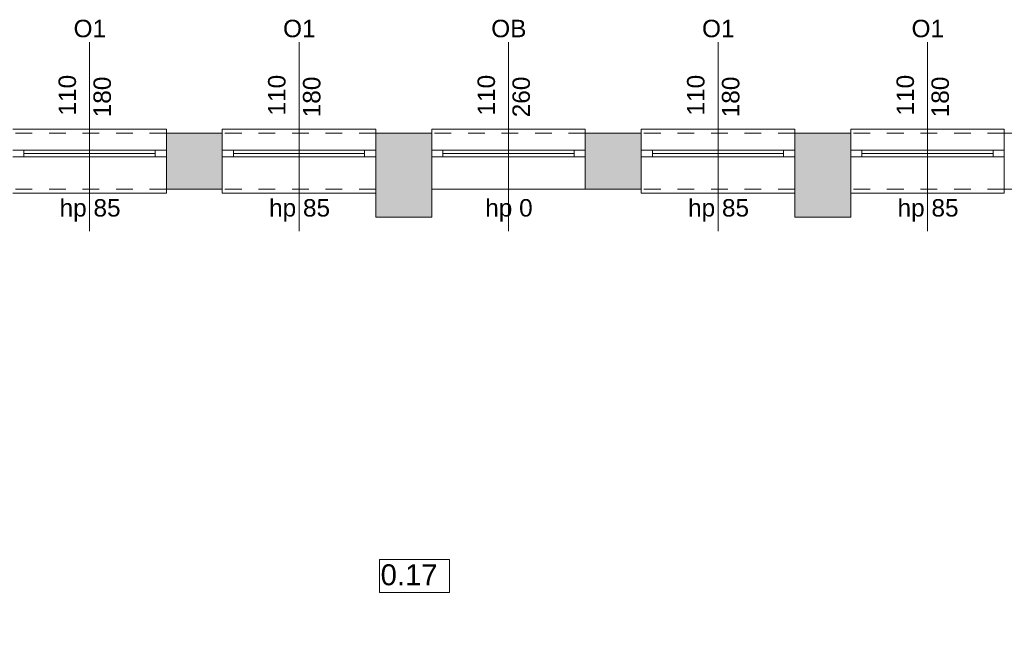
# Model space of a CAD drawing. Header units: millimetres. Extents: x 922208 to 1069538, y -182208 to -99877.
# Tile 251 of 256: x 981637 to 988687, y -104319 to -99877. Entities that reach past the tile are written whole.
import ezdxf

# ---------------------------------------------------------------- set-up
doc = ezdxf.new("R2010")
doc.units = ezdxf.units.MM
doc.header["$MEASUREMENT"] = 0
doc.linetypes.add('HIDDEN', pattern=[20, 10, -10])
doc.linetypes.add('Przerywana', pattern=[240, 120, -120])
for name, color, linetype, lineweight in [('IS_POWRÓT', 5, 'HIDDEN', 30), ('Nowe_210-A Pomieszczenia_Nr_pióra__41', 7, 'Continuous', 15), ('Nowe_220-A Ściany_Nr_pióra__19', 255, 'Continuous', 0), ('Nowe_220-A Ściany_Nr_pióra__23', 7, 'Continuous', 15), ('Nowe_220-A Ściany_Nr_pióra__27', 7, 'Continuous', 25), ('Nowe_220-A Ściany_Nr_pióra__3', 7, 'Continuous', 13), ('Nowe_220-A Ściany_Nr_pióra__7', 7, 'Continuous', 13)]:
    doc.layers.add(name, color=color, linetype=linetype, lineweight=lineweight)
doc.layers.add('Nowe_220-A Ściany_Nr_pióra__45', color=7, linetype='Continuous', lineweight=15, true_color=0x40a5ff)
doc.styles.add('STYL_AUTOMATYCZNY_1', font='arial.ttf')

# ---------------------------------------------------------------- blocks, each defined once
blk = doc.blocks.new('parter01')
at = {"layer": 'Nowe_220-A Ściany_Nr_pióra__19', "linetype": 'Continuous', "lineweight": 0}
for points in [[(982686.5507, -100690.02075), (982686.5507, -101090.02068), (983086.55064, -101090.02068), (983086.55064, -100690.02075)], [(984186.55083, -101090.02068), (984586.55075, -101090.02068), (984586.55075, -100860.02069), (984586.55075, -100810.02065), (984586.55075, -100690.02076), (984186.55083, -100690.02076)], [(985686.55067, -100810.02056), (985686.55067, -100860.02075), (985686.55067, -101090.02068), (986086.55068, -101090.02068), (986086.55068, -100690.02067), (985686.55067, -100690.02067)], [(987186.55073, -100690.02063), (987186.55073, -101090.02068), (987586.55078, -101090.02068), (987586.55078, -100690.02063)], [(984186.55073, -101090.02068), (984186.55073, -101290.02068), (984586.55073, -101290.02068), (984586.55073, -101090.02068)], [(987186.55073, -101090.02068), (987186.55073, -101290.02068), (987586.55073, -101290.02068), (987586.55073, -101090.02068)]]:
    blk.add_hatch(color=255, dxfattribs=at).paths.add_polyline_path(points)
at = {"layer": 'Nowe_210-A Pomieszczenia_Nr_pióra__41', "color": 7, "linetype": 'Continuous', "lineweight": 0}
for p, q in [((984212.98161, -103740.89793), (984713.36161, -103740.89793)), ((984212.98161, -103976.61243), (984212.98161, -103740.89793)), ((984713.36161, -103740.89793), (984713.36161, -103976.61243)), ((984713.36161, -103976.61243), (984212.98161, -103976.61243))]:
    blk.add_line(p, q, dxfattribs=at)
at = {"layer": 'Nowe_220-A Ściany_Nr_pióra__23', "color": 7, "linetype": 'Continuous', "lineweight": 0}
for p, q in [((981586.55073, -100810.02068), (981666.55073, -100810.02068)), ((981666.55073, -100810.02068), (981666.55073, -100860.02068)), ((982606.55073, -100860.02068), (982606.55073, -100810.02068)), ((982606.55073, -100810.02068), (982686.55073, -100810.02068)), ((983086.55073, -100810.02068), (983166.55073, -100810.02068)), ((983166.55073, -100810.02068), (983166.55073, -100860.02068)), ((984106.55073, -100860.02068), (984106.55073, -100810.02068)), ((984106.55073, -100810.02068), (984186.55073, -100810.02068)), ((984586.55073, -100810.02068), (984666.55073, -100810.02068)), ((984666.55073, -100810.02068), (984666.55073, -100860.02068)), ((985606.55073, -100860.02068), (985606.55073, -100810.02068)), ((985606.55073, -100810.02068), (985686.55073, -100810.02068)), ((986086.55073, -100810.02068), (986166.55073, -100810.02068)), ((986166.55073, -100810.02068), (986166.55073, -100860.02068)), ((987106.55073, -100860.02068), (987106.55073, -100810.02068)), ((987106.55073, -100810.02068), (987186.55073, -100810.02068)), ((987586.55073, -100810.02068), (987666.55073, -100810.02068)), ((987666.55073, -100810.02068), (987666.55073, -100860.02068)), ((988606.55073, -100860.02068), (988606.55073, -100810.02068)), ((988606.55073, -100810.02068), (988686.55073, -100810.02068)), ((981666.55073, -100860.02068), (981586.55073, -100860.02068)), ((982686.55073, -100860.02068), (982606.55073, -100860.02068)), ((983166.55073, -100860.02068), (983086.55073, -100860.02068)), ((984186.55073, -100860.02068), (984106.55073, -100860.02068)), ((984666.55073, -100860.02068), (984586.55073, -100860.02068)), ((985686.55073, -100860.02068), (985606.55073, -100860.02068)), ((986166.55073, -100860.02068), (986086.55073, -100860.02068)), ((987186.55073, -100860.02068), (987106.55073, -100860.02068)), ((987666.55073, -100860.02068), (987586.55073, -100860.02068)), ((988686.55073, -100860.02068), (988606.55073, -100860.02068))]:
    blk.add_line(p, q, dxfattribs=at)
at = {"layer": 'Nowe_220-A Ściany_Nr_pióra__27', "color": 7, "linetype": 'Continuous', "lineweight": 0}
for p, q in [((982686.55073, -100690.02068), (982686.55073, -100810.02068)), ((982686.55073, -100690.02068), (982686.55073, -100810.02068)), ((983086.55073, -100690.02068), (983086.55073, -100810.02068)), ((983086.55073, -100690.02068), (983086.55073, -100810.02068)), ((984186.55073, -100690.02068), (984186.55073, -100810.02068)), ((984186.55073, -100690.02068), (984186.55073, -100810.02068)), ((984586.55073, -100690.02068), (984586.55073, -100810.02068)), ((984586.55073, -100690.02068), (984586.55073, -100810.02068)), ((985686.55073, -100690.02068), (985686.55073, -100810.02068)), ((985686.55073, -100690.02068), (985686.55073, -100810.02068)), ((986086.55073, -100690.02068), (986086.55073, -100810.02068)), ((986086.55073, -100690.02068), (986086.55073, -100810.02068)), ((987186.55073, -100690.02068), (987186.55073, -100810.02068)), ((987186.55073, -100690.02068), (987186.55073, -100810.02068)), ((987586.55073, -100690.02068), (987586.55073, -100810.02068)), ((987586.55073, -100690.02068), (987586.55073, -100810.02068)), ((988686.55073, -100690.02068), (988686.55073, -100810.02068)), ((988686.55073, -100690.02068), (988686.55073, -100810.02068)), ((982686.55073, -100810.02068), (982686.55073, -100860.02068)), ((982686.55073, -100810.02068), (982686.55073, -100860.02068)), ((982686.55073, -100810.02068), (982686.55073, -100860.02068)), ((983086.55073, -100810.02068), (983086.55073, -100860.02068)), ((983086.55073, -100810.02068), (983086.55073, -100860.02068)), ((983086.55073, -100810.02068), (983086.55073, -100860.02068)), ((984186.55073, -100810.02068), (984186.55073, -100860.02068)), ((984186.55073, -100810.02068), (984186.55073, -100860.02068)), ((984186.55073, -100810.02068), (984186.55073, -100860.02068)), ((984586.55073, -100810.02068), (984586.55073, -100860.02068)), ((984586.55073, -100810.02068), (984586.55073, -100860.02068)), ((984586.55073, -100810.02068), (984586.55073, -100860.02068)), ((985686.55073, -100810.02068), (985686.55073, -100860.02068)), ((985686.55073, -100810.02068), (985686.55073, -100860.02068)), ((985686.55073, -100810.02068), (985686.55073, -100860.02068)), ((986086.55073, -100810.02068), (986086.55073, -100860.02068)), ((986086.55073, -100810.02068), (986086.55073, -100860.02068)), ((986086.55073, -100810.02068), (986086.55073, -100860.02068)), ((987186.55073, -100810.02068), (987186.55073, -100860.02068)), ((987186.55073, -100810.02068), (987186.55073, -100860.02068)), ((987186.55073, -100810.02068), (987186.55073, -100860.02068)), ((987586.55073, -100810.02068), (987586.55073, -100860.02068)), ((987586.55073, -100810.02068), (987586.55073, -100860.02068)), ((987586.55073, -100810.02068), (987586.55073, -100860.02068)), ((988686.55073, -100810.02068), (988686.55073, -100860.02068)), ((988686.55073, -100810.02068), (988686.55073, -100860.02068)), ((988686.55073, -100810.02068), (988686.55073, -100860.02068)), ((982686.55073, -100860.02068), (982686.55073, -101090.02068)), ((982686.55073, -100860.02068), (982686.55073, -101090.02068)), ((983086.55073, -100860.02068), (983086.55073, -101090.02068)), ((983086.55073, -100860.02068), (983086.55073, -101090.02068)), ((984186.55073, -100860.02068), (984186.55073, -101090.02068)), ((984186.55073, -100860.02068), (984186.55073, -101090.02068)), ((984586.55073, -100860.02068), (984586.55073, -101090.02068)), ((984586.55073, -100860.02068), (984586.55073, -101090.02068)), ((985686.55073, -100860.02068), (985686.55073, -101090.02068)), ((985686.55073, -100860.02068), (985686.55073, -101090.02068)), ((986086.55073, -100860.02068), (986086.55073, -101090.02068)), ((986086.55073, -100860.02068), (986086.55073, -101090.02068)), ((987186.55073, -100860.02068), (987186.55073, -101090.02068)), ((987186.55073, -100860.02068), (987186.55073, -101090.02068)), ((987586.55073, -100860.02068), (987586.55073, -101090.02068)), ((987586.55073, -100860.02068), (987586.55073, -101090.02068)), ((988686.55073, -100860.02068), (988686.55073, -101090.02068)), ((988686.55073, -100860.02068), (988686.55073, -101090.02068))]:
    blk.add_line(p, q, dxfattribs=at)
for points in [[(983086.55073, -100690.02068), (982686.55073, -100690.02068)], [(984586.55073, -100690.02068), (984186.55073, -100690.02068)], [(986086.55073, -100690.02068), (985686.55073, -100690.02068)], [(987586.55073, -100690.02068), (987186.55073, -100690.02068)], [(989076.55073, -100690.02068), (988686.55073, -100690.02068)], [(982686.55073, -101090.02068), (983086.55073, -101090.02068)], [(984186.55073, -101090.02068), (984186.55073, -101290.02068)], [(984586.55073, -101290.02068), (984586.55073, -101090.02068)], [(985686.55073, -101090.02068), (986086.55073, -101090.02068)], [(987186.55073, -101090.02068), (987186.55073, -101290.02068)], [(987586.55073, -101290.02068), (987586.55073, -101090.02068)], [(988686.55073, -101090.02068), (988956.55073, -101090.02068)], [(984186.55073, -101290.02068), (984586.55073, -101290.02068)], [(987186.55073, -101290.02068), (987586.55073, -101290.02068)]]:
    blk.add_lwpolyline(points, dxfattribs=at)
at = {"layer": 'Nowe_220-A Ściany_Nr_pióra__3', "color": 7, "linetype": 'Continuous', "lineweight": 0}
for p, q in [((982686.55073, -100660.02068), (981586.55073, -100660.02068)), ((982686.55073, -100690.02068), (982686.55073, -100660.02068)), ((984186.55073, -100660.02068), (983086.55073, -100660.02068)), ((983086.55073, -100660.02068), (983086.55073, -100690.02068)), ((984186.55073, -100690.02068), (984186.55073, -100660.02068)), ((985686.55073, -100660.02068), (984586.55073, -100660.02068)), ((984586.55073, -100660.02068), (984586.55073, -100690.02068)), ((985686.55073, -100690.02068), (985686.55073, -100660.02068)), ((987186.55073, -100660.02068), (986086.55073, -100660.02068)), ((986086.55073, -100660.02068), (986086.55073, -100690.02068)), ((987186.55073, -100690.02068), (987186.55073, -100660.02068)), ((988686.55073, -100660.02068), (987586.55073, -100660.02068)), ((987586.55073, -100660.02068), (987586.55073, -100690.02068)), ((988686.55073, -100690.02068), (988686.55073, -100660.02068)), ((981666.55073, -100810.02068), (982606.55073, -100810.02068)), ((983166.55073, -100810.02068), (984106.55073, -100810.02068)), ((984666.55073, -100810.02068), (985606.55073, -100810.02068)), ((986166.55073, -100810.02068), (987106.55073, -100810.02068)), ((987666.55073, -100810.02068), (988606.55073, -100810.02068)), ((982606.55073, -100835.02068), (981666.55073, -100835.02068)), ((982606.55073, -100860.02068), (981666.55073, -100860.02068)), ((984106.55073, -100835.02068), (983166.55073, -100835.02068)), ((984106.55073, -100860.02068), (983166.55073, -100860.02068)), ((985606.55073, -100835.02068), (984666.55073, -100835.02068)), ((985606.55073, -100860.02068), (984666.55073, -100860.02068)), ((987106.55073, -100835.02068), (986166.55073, -100835.02068)), ((987106.55073, -100860.02068), (986166.55073, -100860.02068)), ((988606.55073, -100835.02068), (987666.55073, -100835.02068)), ((988606.55073, -100860.02068), (987666.55073, -100860.02068)), ((982686.55073, -101090.02068), (982686.55073, -101120.02068)), ((983086.55073, -101120.02068), (983086.55073, -101090.02068)), ((984186.55073, -101090.02068), (984186.55073, -101120.02068)), ((985686.55073, -101090.02068), (984586.55073, -101090.02068)), ((986086.55073, -101120.02068), (986086.55073, -101090.02068)), ((987186.55073, -101090.02068), (987186.55073, -101120.02068)), ((987586.55073, -101120.02068), (987586.55073, -101090.02068)), ((988686.55073, -101090.02068), (988686.55073, -101120.02068)), ((982686.55073, -101120.02068), (981586.55073, -101120.02068)), ((984186.55073, -101120.02068), (983086.55073, -101120.02068)), ((987186.55073, -101120.02068), (986086.55073, -101120.02068)), ((988686.55073, -101120.02068), (987586.55073, -101120.02068))]:
    blk.add_line(p, q, dxfattribs=at)
at = {"layer": 'Nowe_220-A Ściany_Nr_pióra__3', "color": 7, "linetype": 'Przerywana', "lineweight": 0}
for p, q in [((982686.55073, -100690.02068), (981586.55073, -100690.02068)), ((984186.55073, -100690.02068), (983086.55073, -100690.02068)), ((985686.55073, -100690.02068), (984586.55073, -100690.02068)), ((987186.55073, -100690.02068), (986086.55073, -100690.02068)), ((988686.55073, -100690.02068), (987586.55073, -100690.02068)), ((982686.55073, -101090.02068), (981586.55073, -101090.02068)), ((984186.55073, -101090.02068), (983086.55073, -101090.02068)), ((987186.55073, -101090.02068), (986086.55073, -101090.02068)), ((988686.55073, -101090.02068), (987586.55073, -101090.02068))]:
    blk.add_line(p, q, dxfattribs=at)
at = {"layer": 'Nowe_220-A Ściany_Nr_pióra__45', "color": 161, "linetype": 'Continuous', "lineweight": 0, "true_color": 0x40a5ff}
for p, q in [((982136.55073, -100038.23497), (982136.55073, -101390.02068)), ((983636.55073, -100038.23497), (983636.55073, -101390.02068)), ((985136.55073, -100038.23497), (985136.55073, -101390.02068)), ((986636.55073, -100038.23497), (986636.55073, -101390.02068)), ((988136.55073, -100038.23497), (988136.55073, -101390.02068))]:
    blk.add_line(p, q, dxfattribs=at)
at = {"layer": 'Nowe_210-A Pomieszczenia_Nr_pióra__41', "color": 7, "linetype": 'Continuous', "lineweight": 0, "insert": (984463.17161, -103775.18365), "char_height": 150, "attachment_point": 2, "style": 'STYL_AUTOMATYCZNY_1'}
blk.add_mtext('\\A1;{\\pqc;\\pt0,25;\\fArial|b0|i0|c238|p0;\\W1.000000;0.17\\fArial|b0|i0|c238|p0;\\W1.000000;\\A1{\\H.66x;\\S^  ;}\\fArial|b0|i0|c238|p0;\\W1.000000;\\fArial|b0|i0|c238|p0;\\W1.000000;\\A1{\\H.66x;\\S^  ;}}', dxfattribs=at)
at = {"layer": 'Nowe_220-A Ściany_Nr_pióra__7', "color": 7, "linetype": 'Continuous', "lineweight": 0, "char_height": 125, "attachment_point": 7, "style": 'STYL_AUTOMATYCZNY_1'}
for s, insert in [('\\A1;{\\pql;\\pt0;\\fArial|b0|i0|c238|p0;\\W1.000000;O1\\fArial|b0|i0|c238|p0;\\W1.000000;\\fArial|b0|i0|c238|p0;\\W1.000000;\\fArial|b0|i0|c238|p0;\\W1.000000;}', (982022.20898, -100004.61289)), ('\\A1;{\\pql;\\pt0;\\fArial|b0|i0|c238|p0;\\W1.000000;O1\\fArial|b0|i0|c238|p0;\\W1.000000;\\fArial|b0|i0|c238|p0;\\W1.000000;\\fArial|b0|i0|c238|p0;\\W1.000000;}', (983522.20898, -100004.61289)), ('\\A1;{\\pql;\\pt0;\\fArial|b0|i0|c238|p0;\\W1.000000;OB\\fArial|b0|i0|c238|p0;\\W1.000000;\\fArial|b0|i0|c238|p0;\\W1.000000;\\fArial|b0|i0|c238|p0;\\W1.000000;}', (985012.70848, -100004.61289)), ('\\A1;{\\pql;\\pt0;\\fArial|b0|i0|c238|p0;\\W1.000000;O1\\fArial|b0|i0|c238|p0;\\W1.000000;\\fArial|b0|i0|c238|p0;\\W1.000000;\\fArial|b0|i0|c238|p0;\\W1.000000;}', (986522.20898, -100004.61289)), ('\\A1;{\\pql;\\pt0;\\fArial|b0|i0|c238|p0;\\W1.000000;O1\\fArial|b0|i0|c238|p0;\\W1.000000;\\fArial|b0|i0|c238|p0;\\W1.000000;\\fArial|b0|i0|c238|p0;\\W1.000000;}', (988022.20898, -100004.61289)), ('\\A1;{\\pql;\\pt0;\\fArial|b0|i0|c238|p0;\\W1.000000;hp 85\\fArial|b0|i0|c238|p0;\\W1.000000;\\A1{\\H.66x;\\S^  ;}\\fArial|b0|i0|c238|p0;\\W1.000000;\\fArial|b0|i0|c238|p0;\\W1.000000;}', (981922.05573, -101324.08834)), ('\\A1;{\\pql;\\pt0;\\fArial|b0|i0|c238|p0;\\W1.000000;hp 85\\fArial|b0|i0|c238|p0;\\W1.000000;\\A1{\\H.66x;\\S^  ;}\\fArial|b0|i0|c238|p0;\\W1.000000;\\fArial|b0|i0|c238|p0;\\W1.000000;}', (983422.05573, -101324.08834)), ('\\A1;{\\pql;\\pt0;\\fArial|b0|i0|c238|p0;\\W1.000000;hp 0\\fArial|b0|i0|c238|p0;\\W1.000000;\\A1{\\H.66x;\\S^  ;}\\fArial|b0|i0|c238|p0;\\W1.000000;\\fArial|b0|i0|c238|p0;\\W1.000000;}', (984969.72573, -101324.08834)), ('\\A1;{\\pql;\\pt0;\\fArial|b0|i0|c238|p0;\\W1.000000;hp 85\\fArial|b0|i0|c238|p0;\\W1.000000;\\A1{\\H.66x;\\S^  ;}\\fArial|b0|i0|c238|p0;\\W1.000000;\\fArial|b0|i0|c238|p0;\\W1.000000;}', (986422.05573, -101324.08834)), ('\\A1;{\\pql;\\pt0;\\fArial|b0|i0|c238|p0;\\W1.000000;hp 85\\fArial|b0|i0|c238|p0;\\W1.000000;\\A1{\\H.66x;\\S^  ;}\\fArial|b0|i0|c238|p0;\\W1.000000;\\fArial|b0|i0|c238|p0;\\W1.000000;}', (987922.05573, -101324.08834))]:
    blk.add_mtext(s, dxfattribs=dict(at, insert=insert))
at = {"layer": 'Nowe_220-A Ściany_Nr_pióra__7', "color": 7, "linetype": 'Continuous', "lineweight": 0, "char_height": 125, "attachment_point": 7, "rotation": 90, "style": 'STYL_AUTOMATYCZNY_1'}
for s, insert in [('\\A1;{\\pql;\\pt0;\\fArial|b0|i0|c238|p0;\\W1.000000;110\\fArial|b0|i0|c238|p0;\\W1.000000;\\A1{\\H.66x;\\S^  ;}\\fArial|b0|i0|c238|p0;\\W1.000000;\\fArial|b0|i0|c238|p0;\\W1.000000;}', (982076.14293, -100563.31868)), ('\\A1;{\\pql;\\pt0;\\fArial|b0|i0|c238|p0;\\W1.000000;180\\fArial|b0|i0|c238|p0;\\W1.000000;\\A1{\\H.66x;\\S^  ;}\\fArial|b0|i0|c238|p0;\\W1.000000;\\fArial|b0|i0|c238|p0;\\W1.000000;}', (982326.14293, -100576.04218)), ('\\A1;{\\pql;\\pt0;\\fArial|b0|i0|c238|p0;\\W1.000000;110\\fArial|b0|i0|c238|p0;\\W1.000000;\\A1{\\H.66x;\\S^  ;}\\fArial|b0|i0|c238|p0;\\W1.000000;\\fArial|b0|i0|c238|p0;\\W1.000000;}', (983576.14293, -100563.31868)), ('\\A1;{\\pql;\\pt0;\\fArial|b0|i0|c238|p0;\\W1.000000;180\\fArial|b0|i0|c238|p0;\\W1.000000;\\A1{\\H.66x;\\S^  ;}\\fArial|b0|i0|c238|p0;\\W1.000000;\\fArial|b0|i0|c238|p0;\\W1.000000;}', (983826.14293, -100576.04218)), ('\\A1;{\\pql;\\pt0;\\fArial|b0|i0|c238|p0;\\W1.000000;110\\fArial|b0|i0|c238|p0;\\W1.000000;\\A1{\\H.66x;\\S^  ;}\\fArial|b0|i0|c238|p0;\\W1.000000;\\fArial|b0|i0|c238|p0;\\W1.000000;}', (985076.14293, -100563.31868)), ('\\A1;{\\pql;\\pt0;\\fArial|b0|i0|c238|p0;\\W1.000000;260\\fArial|b0|i0|c238|p0;\\W1.000000;\\A1{\\H.66x;\\S^  ;}\\fArial|b0|i0|c238|p0;\\W1.000000;\\fArial|b0|i0|c238|p0;\\W1.000000;}', (985326.14293, -100576.04218)), ('\\A1;{\\pql;\\pt0;\\fArial|b0|i0|c238|p0;\\W1.000000;110\\fArial|b0|i0|c238|p0;\\W1.000000;\\A1{\\H.66x;\\S^  ;}\\fArial|b0|i0|c238|p0;\\W1.000000;\\fArial|b0|i0|c238|p0;\\W1.000000;}', (986576.14293, -100563.31868)), ('\\A1;{\\pql;\\pt0;\\fArial|b0|i0|c238|p0;\\W1.000000;180\\fArial|b0|i0|c238|p0;\\W1.000000;\\A1{\\H.66x;\\S^  ;}\\fArial|b0|i0|c238|p0;\\W1.000000;\\fArial|b0|i0|c238|p0;\\W1.000000;}', (986826.14293, -100576.04218)), ('\\A1;{\\pql;\\pt0;\\fArial|b0|i0|c238|p0;\\W1.000000;110\\fArial|b0|i0|c238|p0;\\W1.000000;\\A1{\\H.66x;\\S^  ;}\\fArial|b0|i0|c238|p0;\\W1.000000;\\fArial|b0|i0|c238|p0;\\W1.000000;}', (988076.14293, -100563.31868)), ('\\A1;{\\pql;\\pt0;\\fArial|b0|i0|c238|p0;\\W1.000000;180\\fArial|b0|i0|c238|p0;\\W1.000000;\\A1{\\H.66x;\\S^  ;}\\fArial|b0|i0|c238|p0;\\W1.000000;\\fArial|b0|i0|c238|p0;\\W1.000000;}', (988326.14293, -100576.04218))]:
    blk.add_mtext(s, dxfattribs=dict(at, insert=insert))

msp = doc.modelspace()

# ---------------------------------------------------------------- block references
at = {"layer": 'IS_POWRÓT', "color": 27, "linetype": 'ByBlock', "lineweight": 30}
msp.add_blockref('parter01', (0, 0), dxfattribs=at)

doc.saveas('drawing.dxf')
